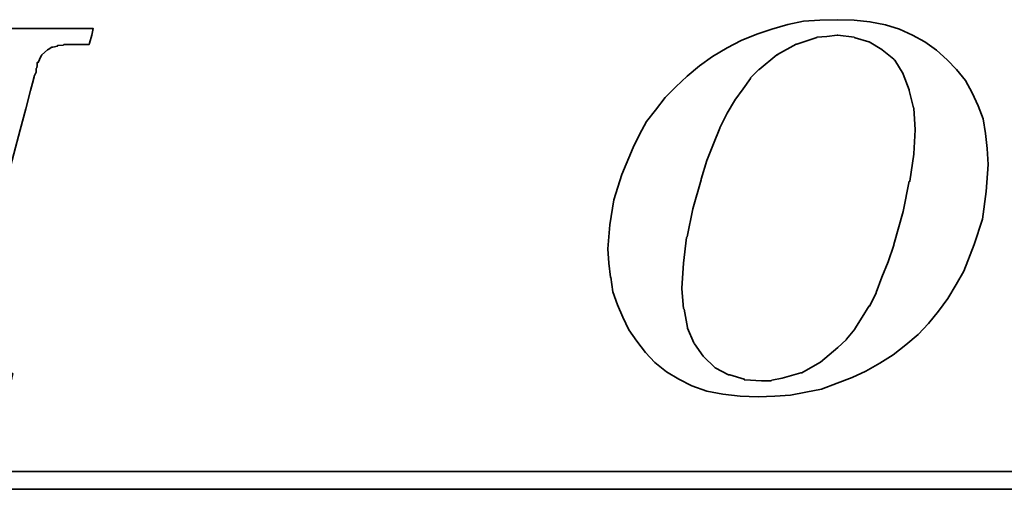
# Model space of a CAD drawing. Header units: inches. Extents: x 14 to 474, y 130 to 360.
# Tile 34 of 49: x 385.54 to 398.69, y 248.67 to 254.94. Entities that reach past the tile are written whole.
import ezdxf

# ---------------------------------------------------------------- set-up
doc = ezdxf.new("R2010")
doc.units = ezdxf.units.IN
doc.header["$LTSCALE"] = 0.5
doc.layers.add('DIM', color=4, linetype='Continuous')
doc.layers.add('layer 1', color=7, linetype='Continuous')

# ---------------------------------------------------------------- blocks, each defined once
blk = doc.blocks.new('TBI MOTION logo(完整正式版)')
at = {"layer": 'layer 1', "color": 22, "lineweight": 35}
for points, knots in [([(-11.34375, -6.98375), (-11.34375, -6.98375), (-10.91375, -7.43875), (-10.91375, -7.43875), (-10.91375, -7.43875), (-10.91375, -7.43875), (-10.38625, -7.87125), (-10.38625, -7.87125), (-10.38625, -7.87125), (-10.38625, -7.87125), (-9.81125, -8.20375), (-9.81125, -8.20375), (-9.81125, -8.20375), (-9.81125, -8.20375), (-9.21125, -8.51875), (-9.21125, -8.51875), (-9.21125, -8.51875), (-9.21125, -8.51875), (-8.51625, -8.75875), (-8.51625, -8.75875), (-8.51625, -8.75875), (-8.51625, -8.75875), (-7.77125, -8.90375), (-7.77125, -8.90375), (-7.77125, -8.90375), (-7.77125, -8.90375), (-6.97875, -8.99875), (-6.97875, -8.99875), (-6.97875, -8.99875), (-6.97875, -8.99875), (-6.14125, -9.02375), (-6.14125, -9.02375), (-6.14125, -9.02375), (-6.14125, -9.02375), (-5.37125, -8.99875), (-5.37125, -8.99875), (-5.37125, -8.99875), (-5.37125, -8.99875), (-4.65375, -8.94875), (-4.65375, -8.94875), (-4.65375, -8.94875), (-4.65375, -8.94875), (-3.93375, -8.80625), (-3.93375, -8.80625), (-3.93375, -8.80625), (-3.93375, -8.80625), (-3.21375, -8.66375), (-3.21375, -8.66375), (-3.21375, -8.66375), (-3.21375, -8.66375), (-2.49375, -8.39875), (-2.49375, -8.39875), (-2.49375, -8.39875), (-2.49375, -8.39875), (-1.79875, -8.13375), (-1.79875, -8.13375), (-1.79875, -8.13375), (-1.79875, -8.13375), (-1.17375, -7.84375), (-1.17375, -7.84375), (-1.17375, -7.84375), (-1.17375, -7.84375), (-0.52375, -7.46375), (-0.52375, -7.46375), (-0.52375, -7.46375), (-0.52375, -7.46375), (0.10124, -7.07875), (0.10124, -7.07875), (0.10124, -7.07875), (0.10124, -7.07875), (0.67625, -6.62375), (0.67625, -6.62375), (0.67625, -6.62375), (0.67625, -6.62375), (1.24874, -6.14375), (1.24874, -6.14375), (1.24874, -6.14375), (1.24874, -6.14375), (1.72874, -5.64125), (1.72874, -5.64125), (1.72874, -5.64125), (1.72874, -5.64125), (2.18624, -5.06375), (2.18624, -5.06375), (2.18624, -5.06375), (2.18624, -5.06375), (2.61625, -4.48874), (2.61625, -4.48874), (2.61625, -4.48874), (2.61625, -4.48874), (3.00125, -3.83874), (3.00125, -3.83874), (3.00125, -3.83874), (3.00125, -3.83874), (3.36124, -3.21374), (3.36124, -3.21374), (3.36124, -3.21374), (3.36124, -3.21374), (3.84374, -1.99125), (3.84374, -1.99125), (3.84374, -1.99125), (3.84374, -1.99125), (4.22625, -0.81875), (4.22625, -0.81875), (4.22625, -0.81875), (4.22625, -0.81875), (4.39125, 0.45624), (4.39125, 0.45624), (4.39125, 0.45624), (4.39125, 0.45624), (4.48874, 1.70124), (4.48874, 1.70124), (4.48874, 1.70124), (4.48874, 1.70124), (4.43874, 2.44625), (4.43874, 2.44625), (4.43874, 2.44625), (4.43874, 2.44625), (4.36874, 3.14125), (4.36874, 3.14125), (4.36874, 3.14125), (4.36874, 3.14125), (4.25125, 3.81125), (4.25125, 3.81125), (4.25125, 3.81125), (4.25125, 3.81125), (4.03124, 4.41125), (4.03124, 4.41125), (4.03124, 4.41125), (4.03124, 4.41125), (3.74374, 5.01125), (3.74374, 5.01125), (3.74374, 5.01125), (3.74374, 5.01125), (3.43124, 5.58875), (3.43124, 5.58875), (3.43124, 5.58875), (3.43124, 5.58875), (3.02625, 6.09125), (3.02625, 6.09125), (3.02625, 6.09125), (3.02625, 6.09125), (2.59374, 6.54875), (2.59374, 6.54875), (2.59374, 6.54875), (2.59374, 6.54875), (2.09124, 6.98125), (2.09124, 6.98125), (2.09124, 6.98125), (2.09124, 6.98125), (1.56124, 7.36625), (1.56124, 7.36625), (1.56124, 7.36625), (1.56124, 7.36625), (0.98624, 7.67625), (0.98624, 7.67625), (0.98624, 7.67625), (0.98624, 7.67625), (0.38624, 7.96375), (0.38624, 7.96375), (0.38624, 7.96375), (0.38624, 7.96375), (-0.25875, 8.15625), (-0.25875, 8.15625), (-0.25875, 8.15625), (-0.25875, 8.15625), (-0.98125, 8.30125), (-0.98125, 8.30125), (-0.98125, 8.30125), (-0.98125, 8.30125), (-1.70124, 8.37125), (-1.70124, 8.37125), (-1.70124, 8.37125), (-1.70124, 8.37125), (-2.49375, 8.39624), (-2.49375, 8.39624), (-2.49375, 8.39624), (-2.49375, 8.39624), (-3.28625, 8.37125), (-3.28625, 8.37125), (-3.28625, 8.37125), (-3.28625, 8.37125), (-4.05125, 8.32125), (-4.05125, 8.32125), (-4.05125, 8.32125), (-4.05125, 8.32125), (-4.77375, 8.18125), (-4.77375, 8.18125), (-4.77375, 8.18125), (-4.77375, 8.18125), (-5.51625, 7.96375), (-5.51625, 7.96375), (-5.51625, 7.96375), (-5.51625, 7.96375), (-6.21125, 7.72625), (-6.21125, 7.72625), (-6.21125, 7.72625), (-6.21125, 7.72625), (-6.92875, 7.43625), (-6.92875, 7.43625), (-6.92875, 7.43625), (-6.92875, 7.43625), (-7.57875, 7.10125), (-7.57875, 7.10125), (-7.57875, 7.10125), (-7.57875, 7.10125), (-8.24875, 6.69125), (-8.24875, 6.69125), (-8.24875, 6.69125), (-8.24875, 6.69125), (-8.84875, 6.26125), (-8.84875, 6.26125), (-8.84875, 6.26125), (-8.84875, 6.26125), (-9.42625, 5.78125), (-9.42625, 5.78125), (-9.42625, 5.78125), (-9.42625, 5.78125), (-9.95375, 5.30125), (-9.95375, 5.30125), (-9.95375, 5.30125), (-9.95375, 5.30125), (-10.43375, 4.79624), (-10.43375, 4.79624), (-10.43375, 4.79624), (-10.43375, 4.79624), (-10.88875, 4.22125), (-10.88875, 4.22125), (-10.88875, 4.22125), (-10.88875, 4.22125), (-11.29875, 3.69375), (-11.29875, 3.69375), (-11.29875, 3.69375), (-11.29875, 3.69375), (-11.63375, 3.09125), (-11.63375, 3.09125), (-11.63375, 3.09125), (-11.63375, 3.09125), (-11.91875, 2.49625), (-11.91875, 2.49625), (-11.91875, 2.49625), (-11.91875, 2.49625), (-12.44875, 1.24625), (-12.44875, 1.24625), (-12.44875, 1.24625), (-12.44875, 1.24625), (-12.80875, 0.06874), (-12.80875, 0.06874), (-12.80875, 0.06874), (-12.80875, 0.06874), (-12.99875, -1.07875), (-12.99875, -1.07875), (-12.99875, -1.07875), (-12.99875, -1.07875), (-13.09375, -2.18375), (-13.09375, -2.18375), (-13.09375, -2.18375), (-13.09375, -2.18375), (-13.04875, -2.85375), (-13.04875, -2.85375), (-13.04875, -2.85375), (-13.04875, -2.85375), (-12.97375, -3.50375), (-12.97375, -3.50375), (-12.97375, -3.50375), (-12.97375, -3.50375), (-12.95375, -3.50375), (-12.95375, -3.50375), (-12.95375, -3.50375), (-12.95375, -3.50375), (-12.85375, -4.17375), (-12.85375, -4.17375), (-12.85375, -4.17375), (-12.85375, -4.17375), (-12.63875, -4.77624), (-12.63875, -4.77624), (-12.63875, -4.77624), (-12.63875, -4.77624), (-12.39875, -5.35125), (-12.39875, -5.35125), (-12.39875, -5.35125), (-12.39875, -5.35125), (-12.11375, -5.92875), (-12.11375, -5.92875), (-12.11375, -5.92875), (-12.11375, -5.92875), (-11.75375, -6.45375), (-11.75375, -6.45375), (-11.75375, -6.45375), (-11.75375, -6.45375), (-11.34375, -6.98375), (-11.34375, -6.98375)], [0, 0, 0, 0, 0.01369863, 0.01369863, 0.01369863, 0.01369863, 0.02739726, 0.02739726, 0.02739726, 0.02739726, 0.04109589, 0.04109589, 0.04109589, 0.04109589, 0.05479452, 0.05479452, 0.05479452, 0.05479452, 0.06849315, 0.06849315, 0.06849315, 0.06849315, 0.08219178, 0.08219178, 0.08219178, 0.08219178, 0.09589041, 0.09589041, 0.09589041, 0.09589041, 0.10958904, 0.10958904, 0.10958904, 0.10958904, 0.12328767, 0.12328767, 0.12328767, 0.12328767, 0.1369863, 0.1369863, 0.1369863, 0.1369863, 0.15068493, 0.15068493, 0.15068493, 0.15068493, 0.16438356, 0.16438356, 0.16438356, 0.16438356, 0.17808219, 0.17808219, 0.17808219, 0.17808219, 0.19178082, 0.19178082, 0.19178082, 0.19178082, 0.20547945, 0.20547945, 0.20547945, 0.20547945, 0.21917808, 0.21917808, 0.21917808, 0.21917808, 0.23287671, 0.23287671, 0.23287671, 0.23287671, 0.24657534, 0.24657534, 0.24657534, 0.24657534, 0.26027397, 0.26027397, 0.26027397, 0.26027397, 0.2739726, 0.2739726, 0.2739726, 0.2739726, 0.28767123, 0.28767123, 0.28767123, 0.28767123, 0.30136986, 0.30136986, 0.30136986, 0.30136986, 0.31506849, 0.31506849, 0.31506849, 0.31506849, 0.32876712, 0.32876712, 0.32876712, 0.32876712, 0.34246575, 0.34246575, 0.34246575, 0.34246575, 0.35616438, 0.35616438, 0.35616438, 0.35616438, 0.36986301, 0.36986301, 0.36986301, 0.36986301, 0.38356164, 0.38356164, 0.38356164, 0.38356164, 0.39726027, 0.39726027, 0.39726027, 0.39726027, 0.4109589, 0.4109589, 0.4109589, 0.4109589, 0.42465753, 0.42465753, 0.42465753, 0.42465753, 0.43835616, 0.43835616, 0.43835616, 0.43835616, 0.45205479, 0.45205479, 0.45205479, 0.45205479, 0.46575342, 0.46575342, 0.46575342, 0.46575342, 0.47945205, 0.47945205, 0.47945205, 0.47945205, 0.49315068, 0.49315068, 0.49315068, 0.49315068, 0.50684932, 0.50684932, 0.50684932, 0.50684932, 0.52054795, 0.52054795, 0.52054795, 0.52054795, 0.53424658, 0.53424658, 0.53424658, 0.53424658, 0.54794521, 0.54794521, 0.54794521, 0.54794521, 0.56164384, 0.56164384, 0.56164384, 0.56164384, 0.57534247, 0.57534247, 0.57534247, 0.57534247, 0.5890411, 0.5890411, 0.5890411, 0.5890411, 0.60273973, 0.60273973, 0.60273973, 0.60273973, 0.61643836, 0.61643836, 0.61643836, 0.61643836, 0.63013699, 0.63013699, 0.63013699, 0.63013699, 0.64383562, 0.64383562, 0.64383562, 0.64383562, 0.65753425, 0.65753425, 0.65753425, 0.65753425, 0.67123288, 0.67123288, 0.67123288, 0.67123288, 0.68493151, 0.68493151, 0.68493151, 0.68493151, 0.69863014, 0.69863014, 0.69863014, 0.69863014, 0.71232877, 0.71232877, 0.71232877, 0.71232877, 0.7260274, 0.7260274, 0.7260274, 0.7260274, 0.73972603, 0.73972603, 0.73972603, 0.73972603, 0.75342466, 0.75342466, 0.75342466, 0.75342466, 0.76712329, 0.76712329, 0.76712329, 0.76712329, 0.78082192, 0.78082192, 0.78082192, 0.78082192, 0.79452055, 0.79452055, 0.79452055, 0.79452055, 0.80821918, 0.80821918, 0.80821918, 0.80821918, 0.82191781, 0.82191781, 0.82191781, 0.82191781, 0.83561644, 0.83561644, 0.83561644, 0.83561644, 0.84931507, 0.84931507, 0.84931507, 0.84931507, 0.8630137, 0.8630137, 0.8630137, 0.8630137, 0.87671233, 0.87671233, 0.87671233, 0.87671233, 0.89041096, 0.89041096, 0.89041096, 0.89041096, 0.90410959, 0.90410959, 0.90410959, 0.90410959, 0.91780822, 0.91780822, 0.91780822, 0.91780822, 0.93150685, 0.93150685, 0.93150685, 0.93150685, 0.94520548, 0.94520548, 0.94520548, 0.94520548, 0.95890411, 0.95890411, 0.95890411, 0.95890411, 0.97260274, 0.97260274, 0.97260274, 0.97260274, 0.98630137, 0.98630137, 0.98630137, 0.98630137, 1, 1, 1, 1]), ([(-40.59125, -7.94375), (-40.59125, -7.94375), (-40.97375, -7.94375), (-40.97375, -7.94375), (-40.97375, -7.94375), (-40.97375, -7.94375), (-41.38125, -7.94375), (-41.38125, -7.94375), (-41.38125, -7.94375), (-41.38125, -7.94375), (-41.54875, -7.94375), (-41.54875, -7.94375), (-41.54875, -7.94375), (-41.54875, -7.94375), (-41.59875, -7.94375), (-41.59875, -7.94375), (-41.59875, -7.94375), (-41.59875, -7.94375), (-41.88375, -7.94375), (-41.88375, -7.94375), (-41.88375, -7.94375), (-41.88375, -7.94375), (-41.90875, -7.91875), (-41.90875, -7.91875), (-41.90875, -7.91875), (-41.90875, -7.91875), (-42.19875, -7.87125), (-42.19875, -7.87125), (-42.19875, -7.87125), (-42.19875, -7.87125), (-42.43875, -7.82375), (-42.43875, -7.82375), (-42.43875, -7.82375), (-42.43875, -7.82375), (-42.45875, -7.82375), (-42.45875, -7.82375), (-42.45875, -7.82375), (-42.45875, -7.82375), (-42.48625, -7.82375), (-42.48625, -7.82375), (-42.48625, -7.82375), (-42.48625, -7.82375), (-42.67625, -7.72375), (-42.67625, -7.72375), (-42.67625, -7.72375), (-42.67625, -7.72375), (-42.70125, -7.70375), (-42.70125, -7.70375), (-42.70125, -7.70375), (-42.70125, -7.70375), (-42.72375, -7.67875), (-42.72375, -7.67875), (-42.72375, -7.67875), (-42.72375, -7.67875), (-42.86875, -7.48875), (-42.86875, -7.48875), (-42.86875, -7.48875), (-42.86875, -7.48875), (-42.89375, -7.43875), (-42.89375, -7.43875), (-42.89375, -7.43875), (-42.89375, -7.43875), (-42.91875, -7.38875), (-42.91875, -7.38875), (-42.91875, -7.38875), (-42.91875, -7.38875), (-42.93875, -7.12875), (-42.93875, -7.12875), (-42.93875, -7.12875), (-42.93875, -7.12875), (-42.96375, -7.10375), (-42.96375, -7.10375), (-42.96375, -7.10375), (-42.96375, -7.10375), (-42.96375, -7.05375), (-42.96375, -7.05375), (-42.96375, -7.05375), (-42.96375, -7.05375), (-42.96375, -7.00875), (-42.96375, -7.00875), (-42.96375, -7.00875), (-42.96375, -7.00875), (-42.91875, -6.69625), (-42.91875, -6.69625), (-42.91875, -6.69625), (-42.91875, -6.69625), (-42.91875, -6.62375), (-42.91875, -6.62375), (-42.91875, -6.62375), (-42.91875, -6.62375), (-42.91875, -6.59625), (-42.91875, -6.59625), (-42.91875, -6.59625), (-42.91875, -6.59625), (-42.91875, -6.57375), (-42.91875, -6.57375), (-42.91875, -6.57375), (-42.91875, -6.57375), (-42.91875, -6.52875), (-42.91875, -6.52875), (-42.91875, -6.52875), (-42.91875, -6.52875), (-42.89375, -6.50375), (-42.89375, -6.50375), (-42.89375, -6.50375), (-42.89375, -6.50375), (-42.84375, -6.38375), (-42.84375, -6.38375), (-42.84375, -6.38375), (-42.84375, -6.38375), (-42.84375, -6.35875), (-42.84375, -6.35875), (-42.84375, -6.35875), (-42.84375, -6.35875), (-42.74625, -6.14375), (-42.74625, -6.14375), (-42.74625, -6.14375), (-42.74625, -6.14375), (-42.70125, -5.85375), (-42.70125, -5.85375), (-42.70125, -5.85375), (-42.70125, -5.85375), (-42.60375, -5.47125), (-42.60375, -5.47125), (-42.60375, -5.47125), (-42.60375, -5.47125), (-42.60375, -5.44875), (-42.60375, -5.44875), (-42.60375, -5.44875), (-42.60375, -5.44875), (-42.38875, -4.67875), (-42.38875, -4.67875), (-42.38875, -4.67875), (-42.38875, -4.67875), (-42.36375, -4.65375), (-42.36375, -4.65375), (-42.36375, -4.65375), (-42.36375, -4.65375), (-42.12375, -3.69625), (-42.12375, -3.69625), (-42.12375, -3.69625), (-42.12375, -3.69625), (-42.12375, -3.67374), (-42.12375, -3.67374), (-42.12375, -3.67374), (-42.12375, -3.67374), (-41.78875, -2.59374), (-41.78875, -2.59374), (-41.78875, -2.59374), (-41.78875, -2.59374), (-41.18875, -0.19375), (-41.18875, -0.19375), (-41.18875, -0.19375), (-41.18875, -0.19375), (-40.54375, 2.20624), (-40.54375, 2.20624), (-40.54375, 2.20624), (-40.54375, 2.20624), (-40.25375, 3.30875), (-40.25375, 3.30875), (-40.25375, 3.30875), (-40.25375, 3.30875), (-39.98875, 4.27125), (-39.98875, 4.27125), (-39.98875, 4.27125), (-39.98875, 4.27125), (-39.77375, 5.13125), (-39.77375, 5.13125), (-39.77375, 5.13125), (-39.77375, 5.13125), (-39.67875, 5.47125), (-39.67875, 5.47125), (-39.67875, 5.47125), (-39.67875, 5.47125), (-39.60375, 5.75625), (-39.60375, 5.75625), (-39.60375, 5.75625), (-39.60375, 5.75625), (-39.60375, 5.78125), (-39.60375, 5.78125), (-39.60375, 5.78125), (-39.60375, 5.78125), (-39.50875, 5.97125), (-39.50875, 5.97125), (-39.50875, 5.97125), (-39.50875, 5.97125), (-39.50875, 6.13875), (-39.50875, 6.13875), (-39.50875, 6.13875), (-39.50875, 6.13875), (-39.48625, 6.16625), (-39.48625, 6.16625), (-39.48625, 6.16625), (-39.48625, 6.16625), (-39.46125, 6.28625), (-39.46125, 6.28625), (-39.46125, 6.28625), (-39.46125, 6.28625), (-39.46125, 6.42625), (-39.46125, 6.42625), (-39.46125, 6.42625), (-39.46125, 6.42625), (-39.41375, 6.42625), (-39.41375, 6.42625), (-39.41375, 6.42625), (-39.41375, 6.42625), (-39.29375, 6.69125), (-39.29375, 6.69125), (-39.29375, 6.69125), (-39.29375, 6.69125), (-39.26875, 6.74125), (-39.26875, 6.74125), (-39.26875, 6.74125), (-39.26875, 6.74125), (-39.24375, 6.76625), (-39.24375, 6.76625), (-39.24375, 6.76625), (-39.24375, 6.76625), (-38.98375, 7.00624), (-38.98375, 7.00624), (-38.98375, 7.00624), (-38.98375, 7.00624), (-38.95625, 7.02624), (-38.95625, 7.02624), (-38.95625, 7.02624), (-38.95625, 7.02624), (-38.78875, 7.12624), (-38.78875, 7.12624), (-38.78875, 7.12624), (-38.78875, 7.12624), (-38.76375, 7.12624), (-38.76375, 7.12624), (-38.76375, 7.12624), (-38.76375, 7.12624), (-38.74375, 7.12624), (-38.74375, 7.12624), (-38.74375, 7.12624), (-38.74375, 7.12624), (-38.52875, 7.17125), (-38.52875, 7.17125), (-38.52875, 7.17125), (-38.52875, 7.17125), (-38.52875, 7.19624), (-38.52875, 7.19624), (-38.52875, 7.19624), (-38.52875, 7.19624), (-38.50375, 7.19624), (-38.50375, 7.19624), (-38.50375, 7.19624), (-38.50375, 7.19624), (-38.26125, 7.21875), (-38.26125, 7.21875), (-38.26125, 7.21875), (-38.26125, 7.21875), (-38.23875, 7.24624), (-38.23875, 7.24624), (-38.23875, 7.24624), (-38.23875, 7.24624), (-38.21625, 7.24624), (-38.21625, 7.24624), (-38.21625, 7.24624), (-38.21625, 7.24624), (-38.18875, 7.24624), (-38.18875, 7.24624), (-38.18875, 7.24624), (-38.18875, 7.24624), (-37.90375, 7.24624), (-37.90375, 7.24624), (-37.90375, 7.24624), (-37.90375, 7.24624), (-37.85375, 7.24624), (-37.85375, 7.24624), (-37.85375, 7.24624), (-37.85375, 7.24624), (-37.75875, 7.24624), (-37.75875, 7.24624), (-37.75875, 7.24624), (-37.75875, 7.24624), (-37.42375, 7.24624), (-37.42375, 7.24624), (-37.42375, 7.24624), (-37.42375, 7.24624), (-37.08875, 7.24624), (-37.08875, 7.24624), (-37.08875, 7.24624), (-37.08875, 7.24624), (-37.06375, 7.24624), (-37.06375, 7.24624), (-37.06375, 7.24624), (-37.06375, 7.24624), (-37.06375, 7.26624), (-37.06375, 7.26624), (-37.06375, 7.26624), (-37.06375, 7.26624), (-37.03875, 7.29125), (-37.03875, 7.29125), (-37.03875, 7.29125), (-37.03875, 7.29125), (-37.03875, 7.31625), (-37.03875, 7.31625), (-37.03875, 7.31625), (-37.03875, 7.31625), (-36.94125, 7.67625), (-36.94125, 7.67625), (-36.94125, 7.67625), (-36.94125, 7.67625), (-36.86875, 7.98625), (-36.86875, 7.98625), (-36.86875, 7.98625), (-36.86875, 7.98625), (-36.98875, 7.98625), (-36.98875, 7.98625), (-36.98875, 7.98625), (-36.98875, 7.98625), (-37.42375, 7.98625), (-37.42375, 7.98625), (-37.42375, 7.98625), (-37.42375, 7.98625), (-37.94875, 7.98625), (-37.94875, 7.98625), (-37.94875, 7.98625), (-37.94875, 7.98625), (-38.57375, 7.98625), (-38.57375, 7.98625), (-38.57375, 7.98625), (-38.57375, 7.98625), (-39.29375, 7.98625), (-39.29375, 7.98625), (-39.29375, 7.98625), (-39.29375, 7.98625), (-40.82875, 7.98625), (-40.82875, 7.98625), (-40.82875, 7.98625), (-40.82875, 7.98625), (-42.36375, 7.98625), (-42.36375, 7.98625), (-42.36375, 7.98625), (-42.36375, 7.98625), (-43.08375, 7.98625), (-43.08375, 7.98625), (-43.08375, 7.98625), (-43.08375, 7.98625), (-43.70875, 7.98625), (-43.70875, 7.98625), (-43.70875, 7.98625), (-43.70875, 7.98625), (-44.23375, 7.98625), (-44.23375, 7.98625), (-44.23375, 7.98625), (-44.23375, 7.98625), (-44.66875, 7.98625), (-44.66875, 7.98625), (-44.66875, 7.98625), (-44.66875, 7.98625), (-44.88375, 7.98625), (-44.88375, 7.98625), (-44.88375, 7.98625), (-44.88375, 7.98625), (-44.90875, 7.94125), (-44.90875, 7.94125), (-44.90875, 7.94125), (-44.90875, 7.94125), (-44.90875, 7.91625), (-44.90875, 7.91625), (-44.90875, 7.91625), (-44.90875, 7.91625), (-45.00375, 7.55625), (-45.00375, 7.55625), (-45.00375, 7.55625), (-45.00375, 7.55625), (-45.05375, 7.24624), (-45.05375, 7.24624), (-45.05375, 7.24624), (-45.05375, 7.24624), (-44.61875, 7.24624), (-44.61875, 7.24624), (-44.61875, 7.24624), (-44.61875, 7.24624), (-44.11375, 7.24624), (-44.11375, 7.24624), (-44.11375, 7.24624), (-44.11375, 7.24624), (-43.99375, 7.24624), (-43.99375, 7.24624), (-43.99375, 7.24624), (-43.99375, 7.24624), (-43.94625, 7.24624), (-43.94625, 7.24624), (-43.94625, 7.24624), (-43.94625, 7.24624), (-43.92374, 7.24624), (-43.92374, 7.24624), (-43.92374, 7.24624), (-43.92374, 7.24624), (-43.65875, 7.24624), (-43.65875, 7.24624), (-43.65875, 7.24624), (-43.65875, 7.24624), (-43.63875, 7.21875), (-43.63875, 7.21875), (-43.63875, 7.21875), (-43.63875, 7.21875), (-43.46875, 7.19624), (-43.46875, 7.19624), (-43.46875, 7.19624), (-43.46875, 7.19624), (-43.39875, 7.19624), (-43.39875, 7.19624), (-43.39875, 7.19624), (-43.39875, 7.19624), (-43.37125, 7.17125), (-43.37125, 7.17125), (-43.37125, 7.17125), (-43.37125, 7.17125), (-43.34875, 7.17125), (-43.34875, 7.17125), (-43.34875, 7.17125), (-43.34875, 7.17125), (-43.20375, 7.12624), (-43.20375, 7.12624), (-43.20375, 7.12624), (-43.20375, 7.12624), (-43.05875, 7.07624), (-43.05875, 7.07624), (-43.05875, 7.07624), (-43.05875, 7.07624), (-43.01375, 7.07624), (-43.01375, 7.07624), (-43.01375, 7.07624), (-43.01375, 7.07624), (-42.98875, 7.02624), (-42.98875, 7.02624), (-42.98875, 7.02624), (-42.98875, 7.02624), (-42.79875, 6.86125), (-42.79875, 6.86125), (-42.79875, 6.86125), (-42.79875, 6.86125), (-42.77375, 6.81125), (-42.77375, 6.81125), (-42.77375, 6.81125), (-42.77375, 6.81125), (-42.74625, 6.76625), (-42.74625, 6.76625), (-42.74625, 6.76625), (-42.74625, 6.76625), (-42.72375, 6.47625), (-42.72375, 6.47625), (-42.72375, 6.47625), (-42.72375, 6.47625), (-42.70125, 6.45124), (-42.70125, 6.45124), (-42.70125, 6.45124), (-42.70125, 6.45124), (-42.70125, 6.42625), (-42.70125, 6.42625), (-42.70125, 6.42625), (-42.70125, 6.42625), (-42.72375, 6.40625), (-42.72375, 6.40625), (-42.72375, 6.40625), (-42.72375, 6.40625), (-42.74625, 5.97125), (-42.74625, 5.97125), (-42.74625, 5.97125), (-42.74625, 5.97125), (-42.74625, 5.94625), (-42.74625, 5.94625), (-42.74625, 5.94625), (-42.74625, 5.94625), (-42.74625, 5.92625), (-42.74625, 5.92625), (-42.74625, 5.92625), (-42.74625, 5.92625), (-42.77375, 5.87625), (-42.77375, 5.87625), (-42.77375, 5.87625), (-42.77375, 5.87625), (-42.81875, 5.80625), (-42.81875, 5.80625), (-42.81875, 5.80625), (-42.81875, 5.80625), (-42.86875, 5.63625), (-42.86875, 5.63625), (-42.86875, 5.63625), (-42.86875, 5.63625), (-42.91875, 5.39625), (-42.91875, 5.39625), (-42.91875, 5.39625), (-42.91875, 5.39625), (-42.91875, 5.37124), (-42.91875, 5.37124), (-42.91875, 5.37124), (-42.91875, 5.37124), (-43.01375, 5.10874), (-43.01375, 5.10874), (-43.01375, 5.10874), (-43.01375, 5.10874), (-43.10875, 4.77124), (-43.10875, 4.77124), (-43.10875, 4.77124), (-43.10875, 4.77124), (-43.29875, 3.95625), (-43.29875, 3.95625), (-43.29875, 3.95625), (-43.29875, 3.95625), (-43.58875, 2.95125), (-43.58875, 2.95125), (-43.58875, 2.95125), (-43.58875, 2.95125), (-43.87375, 1.87125), (-43.87375, 1.87125), (-43.87375, 1.87125), (-43.87375, 1.87125), (-44.52625, -0.50374), (-44.52625, -0.50374), (-44.52625, -0.50374), (-44.52625, -0.50374), (-45.14875, -2.85375), (-45.14875, -2.85375), (-45.14875, -2.85375), (-45.14875, -2.85375), (-45.43375, -3.95875), (-45.43375, -3.95875), (-45.43375, -3.95875), (-45.43375, -3.95875), (-45.69875, -4.96875), (-45.69875, -4.96875), (-45.69875, -4.96875), (-45.69875, -4.96875), (-45.91375, -5.78375), (-45.91375, -5.78375), (-45.91375, -5.78375), (-45.91375, -5.78375), (-46.01375, -6.11875), (-46.01375, -6.11875), (-46.01375, -6.11875), (-46.01375, -6.11875), (-46.01375, -6.14375), (-46.01375, -6.14375), (-46.01375, -6.14375), (-46.01375, -6.14375), (-46.10875, -6.40875), (-46.10875, -6.40875), (-46.10875, -6.40875), (-46.10875, -6.40875), (-46.15375, -6.64875), (-46.15375, -6.64875), (-46.15375, -6.64875), (-46.15375, -6.64875), (-46.20375, -6.83875), (-46.20375, -6.83875), (-46.20375, -6.83875), (-46.20375, -6.83875), (-46.22875, -6.93375), (-46.22875, -6.93375), (-46.22875, -6.93375), (-46.22875, -6.93375), (-46.22875, -7.07875), (-46.22875, -7.07875), (-46.22875, -7.07875), (-46.22875, -7.07875), (-46.27375, -7.07875), (-46.27375, -7.07875), (-46.27375, -7.07875), (-46.27375, -7.07875), (-46.39375, -7.34375), (-46.39375, -7.34375), (-46.39375, -7.34375), (-46.39375, -7.34375), (-46.39375, -7.36875), (-46.39375, -7.36875), (-46.39375, -7.36875), (-46.39375, -7.36875), (-46.42125, -7.38875), (-46.42125, -7.38875), (-46.42125, -7.38875), (-46.42125, -7.38875), (-46.68375, -7.67875), (-46.68375, -7.67875), (-46.68375, -7.67875), (-46.68375, -7.67875), (-46.70875, -7.70375), (-46.70875, -7.70375), (-46.70875, -7.70375), (-46.70875, -7.70375), (-46.75375, -7.72375), (-46.75375, -7.72375), (-46.75375, -7.72375), (-46.75375, -7.72375), (-47.08875, -7.87125), (-47.08875, -7.87125), (-47.08875, -7.87125), (-47.08875, -7.87125), (-47.11625, -7.87125), (-47.11625, -7.87125), (-47.11625, -7.87125), (-47.11625, -7.87125), (-47.13875, -7.89375), (-47.13875, -7.89375), (-47.13875, -7.89375), (-47.13875, -7.89375), (-47.56875, -7.91875), (-47.56875, -7.91875), (-47.56875, -7.91875), (-47.56875, -7.91875), (-47.59625, -7.94375), (-47.59625, -7.94375), (-47.59625, -7.94375), (-47.59625, -7.94375), (-47.64375, -7.94375), (-47.64375, -7.94375), (-47.64375, -7.94375), (-47.64375, -7.94375), (-47.73625, -7.94375), (-47.73625, -7.94375), (-47.73625, -7.94375), (-47.73625, -7.94375), (-48.07375, -7.94375), (-48.07375, -7.94375), (-48.07375, -7.94375), (-48.07375, -7.94375), (-48.36125, -7.94375), (-48.36125, -7.94375), (-48.36125, -7.94375), (-48.36125, -7.94375), (-48.36125, -7.96625), (-48.36125, -7.96625), (-48.36125, -7.96625), (-48.36125, -7.96625), (-48.36125, -7.99125), (-48.36125, -7.99125), (-48.36125, -7.99125), (-48.36125, -7.99125), (-48.38875, -8.01375), (-48.38875, -8.01375), (-48.38875, -8.01375), (-48.38875, -8.01375), (-48.50875, -8.34875), (-48.50875, -8.34875), (-48.50875, -8.34875), (-48.50875, -8.34875), (-48.55375, -8.68625), (-48.55375, -8.68625), (-48.55375, -8.68625), (-48.55375, -8.68625), (-48.45875, -8.68625), (-48.45875, -8.68625), (-48.45875, -8.68625), (-48.45875, -8.68625), (-48.07375, -8.68625), (-48.07375, -8.68625), (-48.07375, -8.68625), (-48.07375, -8.68625), (-47.52375, -8.68625), (-47.52375, -8.68625), (-47.52375, -8.68625), (-47.52375, -8.68625), (-46.92375, -8.68625), (-46.92375, -8.68625), (-46.92375, -8.68625), (-46.92375, -8.68625), (-46.25375, -8.68625), (-46.25375, -8.68625), (-46.25375, -8.68625), (-46.25375, -8.68625), (-46.20375, -8.68625), (-46.20375, -8.68625), (-46.20375, -8.68625), (-46.20375, -8.68625), (-44.71375, -8.68625), (-44.71375, -8.68625), (-44.71375, -8.68625), (-44.71375, -8.68625), (-43.22875, -8.68625), (-43.22875, -8.68625), (-43.22875, -8.68625), (-43.22875, -8.68625), (-42.55875, -8.68625), (-42.55875, -8.68625), (-42.55875, -8.68625), (-42.55875, -8.68625), (-42.50875, -8.68625), (-42.50875, -8.68625), (-42.50875, -8.68625), (-42.50875, -8.68625), (-41.93375, -8.68625), (-41.93375, -8.68625), (-41.93375, -8.68625), (-41.93375, -8.68625), (-41.38125, -8.68625), (-41.38125, -8.68625), (-41.38125, -8.68625), (-41.38125, -8.68625), (-40.97375, -8.68625), (-40.97375, -8.68625), (-40.97375, -8.68625), (-40.97375, -8.68625), (-40.78125, -8.68625), (-40.78125, -8.68625), (-40.78125, -8.68625), (-40.78125, -8.68625), (-40.78125, -8.63875), (-40.78125, -8.63875), (-40.78125, -8.63875), (-40.78125, -8.63875), (-40.75875, -8.63875), (-40.75875, -8.63875), (-40.75875, -8.63875), (-40.75875, -8.63875), (-40.66375, -8.27875), (-40.66375, -8.27875), (-40.66375, -8.27875), (-40.66375, -8.27875), (-40.59125, -7.94375), (-40.59125, -7.94375)], [0, 0, 0, 0, 0.00558659, 0.00558659, 0.00558659, 0.00558659, 0.01117318, 0.01117318, 0.01117318, 0.01117318, 0.01675978, 0.01675978, 0.01675978, 0.01675978, 0.02234637, 0.02234637, 0.02234637, 0.02234637, 0.02793296, 0.02793296, 0.02793296, 0.02793296, 0.03351955, 0.03351955, 0.03351955, 0.03351955, 0.03910615, 0.03910615, 0.03910615, 0.03910615, 0.04469274, 0.04469274, 0.04469274, 0.04469274, 0.05027933, 0.05027933, 0.05027933, 0.05027933, 0.05586592, 0.05586592, 0.05586592, 0.05586592, 0.06145251, 0.06145251, 0.06145251, 0.06145251, 0.06703911, 0.06703911, 0.06703911, 0.06703911, 0.0726257, 0.0726257, 0.0726257, 0.0726257, 0.07821229, 0.07821229, 0.07821229, 0.07821229, 0.08379888, 0.08379888, 0.08379888, 0.08379888, 0.08938547, 0.08938547, 0.08938547, 0.08938547, 0.09497207, 0.09497207, 0.09497207, 0.09497207, 0.10055866, 0.10055866, 0.10055866, 0.10055866, 0.10614525, 0.10614525, 0.10614525, 0.10614525, 0.11173184, 0.11173184, 0.11173184, 0.11173184, 0.11731844, 0.11731844, 0.11731844, 0.11731844, 0.12290503, 0.12290503, 0.12290503, 0.12290503, 0.12849162, 0.12849162, 0.12849162, 0.12849162, 0.13407821, 0.13407821, 0.13407821, 0.13407821, 0.1396648, 0.1396648, 0.1396648, 0.1396648, 0.1452514, 0.1452514, 0.1452514, 0.1452514, 0.15083799, 0.15083799, 0.15083799, 0.15083799, 0.15642458, 0.15642458, 0.15642458, 0.15642458, 0.16201117, 0.16201117, 0.16201117, 0.16201117, 0.16759777, 0.16759777, 0.16759777, 0.16759777, 0.17318436, 0.17318436, 0.17318436, 0.17318436, 0.17877095, 0.17877095, 0.17877095, 0.17877095, 0.18435754, 0.18435754, 0.18435754, 0.18435754, 0.18994413, 0.18994413, 0.18994413, 0.18994413, 0.19553073, 0.19553073, 0.19553073, 0.19553073, 0.20111732, 0.20111732, 0.20111732, 0.20111732, 0.20670391, 0.20670391, 0.20670391, 0.20670391, 0.2122905, 0.2122905, 0.2122905, 0.2122905, 0.21787709, 0.21787709, 0.21787709, 0.21787709, 0.22346369, 0.22346369, 0.22346369, 0.22346369, 0.22905028, 0.22905028, 0.22905028, 0.22905028, 0.23463687, 0.23463687, 0.23463687, 0.23463687, 0.24022346, 0.24022346, 0.24022346, 0.24022346, 0.24581006, 0.24581006, 0.24581006, 0.24581006, 0.25139665, 0.25139665, 0.25139665, 0.25139665, 0.25698324, 0.25698324, 0.25698324, 0.25698324, 0.26256983, 0.26256983, 0.26256983, 0.26256983, 0.26815642, 0.26815642, 0.26815642, 0.26815642, 0.27374302, 0.27374302, 0.27374302, 0.27374302, 0.27932961, 0.27932961, 0.27932961, 0.27932961, 0.2849162, 0.2849162, 0.2849162, 0.2849162, 0.29050279, 0.29050279, 0.29050279, 0.29050279, 0.29608939, 0.29608939, 0.29608939, 0.29608939, 0.30167598, 0.30167598, 0.30167598, 0.30167598, 0.30726257, 0.30726257, 0.30726257, 0.30726257, 0.31284916, 0.31284916, 0.31284916, 0.31284916, 0.31843575, 0.31843575, 0.31843575, 0.31843575, 0.32402235, 0.32402235, 0.32402235, 0.32402235, 0.32960894, 0.32960894, 0.32960894, 0.32960894, 0.33519553, 0.33519553, 0.33519553, 0.33519553, 0.34078212, 0.34078212, 0.34078212, 0.34078212, 0.34636872, 0.34636872, 0.34636872, 0.34636872, 0.35195531, 0.35195531, 0.35195531, 0.35195531, 0.3575419, 0.3575419, 0.3575419, 0.3575419, 0.36312849, 0.36312849, 0.36312849, 0.36312849, 0.36871508, 0.36871508, 0.36871508, 0.36871508, 0.37430168, 0.37430168, 0.37430168, 0.37430168, 0.37988827, 0.37988827, 0.37988827, 0.37988827, 0.38547486, 0.38547486, 0.38547486, 0.38547486, 0.39106145, 0.39106145, 0.39106145, 0.39106145, 0.39664804, 0.39664804, 0.39664804, 0.39664804, 0.40223464, 0.40223464, 0.40223464, 0.40223464, 0.40782123, 0.40782123, 0.40782123, 0.40782123, 0.41340782, 0.41340782, 0.41340782, 0.41340782, 0.41899441, 0.41899441, 0.41899441, 0.41899441, 0.42458101, 0.42458101, 0.42458101, 0.42458101, 0.4301676, 0.4301676, 0.4301676, 0.4301676, 0.43575419, 0.43575419, 0.43575419, 0.43575419, 0.44134078, 0.44134078, 0.44134078, 0.44134078, 0.44692737, 0.44692737, 0.44692737, 0.44692737, 0.45251397, 0.45251397, 0.45251397, 0.45251397, 0.45810056, 0.45810056, 0.45810056, 0.45810056, 0.46368715, 0.46368715, 0.46368715, 0.46368715, 0.46927374, 0.46927374, 0.46927374, 0.46927374, 0.47486034, 0.47486034, 0.47486034, 0.47486034, 0.48044693, 0.48044693, 0.48044693, 0.48044693, 0.48603352, 0.48603352, 0.48603352, 0.48603352, 0.49162011, 0.49162011, 0.49162011, 0.49162011, 0.4972067, 0.4972067, 0.4972067, 0.4972067, 0.5027933, 0.5027933, 0.5027933, 0.5027933, 0.50837989, 0.50837989, 0.50837989, 0.50837989, 0.51396648, 0.51396648, 0.51396648, 0.51396648, 0.51955307, 0.51955307, 0.51955307, 0.51955307, 0.52513966, 0.52513966, 0.52513966, 0.52513966, 0.53072626, 0.53072626, 0.53072626, 0.53072626, 0.53631285, 0.53631285, 0.53631285, 0.53631285, 0.54189944, 0.54189944, 0.54189944, 0.54189944, 0.54748603, 0.54748603, 0.54748603, 0.54748603, 0.55307263, 0.55307263, 0.55307263, 0.55307263, 0.55865922, 0.55865922, 0.55865922, 0.55865922, 0.56424581, 0.56424581, 0.56424581, 0.56424581, 0.5698324, 0.5698324, 0.5698324, 0.5698324, 0.57541899, 0.57541899, 0.57541899, 0.57541899, 0.58100559, 0.58100559, 0.58100559, 0.58100559, 0.58659218, 0.58659218, 0.58659218, 0.58659218, 0.59217877, 0.59217877, 0.59217877, 0.59217877, 0.59776536, 0.59776536, 0.59776536, 0.59776536, 0.60335196, 0.60335196, 0.60335196, 0.60335196, 0.60893855, 0.60893855, 0.60893855, 0.60893855, 0.61452514, 0.61452514, 0.61452514, 0.61452514, 0.62011173, 0.62011173, 0.62011173, 0.62011173, 0.62569832, 0.62569832, 0.62569832, 0.62569832, 0.63128492, 0.63128492, 0.63128492, 0.63128492, 0.63687151, 0.63687151, 0.63687151, 0.63687151, 0.6424581, 0.6424581, 0.6424581, 0.6424581, 0.64804469, 0.64804469, 0.64804469, 0.64804469, 0.65363128, 0.65363128, 0.65363128, 0.65363128, 0.65921788, 0.65921788, 0.65921788, 0.65921788, 0.66480447, 0.66480447, 0.66480447, 0.66480447, 0.67039106, 0.67039106, 0.67039106, 0.67039106, 0.67597765, 0.67597765, 0.67597765, 0.67597765, 0.68156425, 0.68156425, 0.68156425, 0.68156425, 0.68715084, 0.68715084, 0.68715084, 0.68715084, 0.69273743, 0.69273743, 0.69273743, 0.69273743, 0.69832402, 0.69832402, 0.69832402, 0.69832402, 0.70391061, 0.70391061, 0.70391061, 0.70391061, 0.70949721, 0.70949721, 0.70949721, 0.70949721, 0.7150838, 0.7150838, 0.7150838, 0.7150838, 0.72067039, 0.72067039, 0.72067039, 0.72067039, 0.72625698, 0.72625698, 0.72625698, 0.72625698, 0.73184358, 0.73184358, 0.73184358, 0.73184358, 0.73743017, 0.73743017, 0.73743017, 0.73743017, 0.74301676, 0.74301676, 0.74301676, 0.74301676, 0.74860335, 0.74860335, 0.74860335, 0.74860335, 0.75418994, 0.75418994, 0.75418994, 0.75418994, 0.75977654, 0.75977654, 0.75977654, 0.75977654, 0.76536313, 0.76536313, 0.76536313, 0.76536313, 0.77094972, 0.77094972, 0.77094972, 0.77094972, 0.77653631, 0.77653631, 0.77653631, 0.77653631, 0.78212291, 0.78212291, 0.78212291, 0.78212291, 0.7877095, 0.7877095, 0.7877095, 0.7877095, 0.79329609, 0.79329609, 0.79329609, 0.79329609, 0.79888268, 0.79888268, 0.79888268, 0.79888268, 0.80446927, 0.80446927, 0.80446927, 0.80446927, 0.81005587, 0.81005587, 0.81005587, 0.81005587, 0.81564246, 0.81564246, 0.81564246, 0.81564246, 0.82122905, 0.82122905, 0.82122905, 0.82122905, 0.82681564, 0.82681564, 0.82681564, 0.82681564, 0.83240223, 0.83240223, 0.83240223, 0.83240223, 0.83798883, 0.83798883, 0.83798883, 0.83798883, 0.84357542, 0.84357542, 0.84357542, 0.84357542, 0.84916201, 0.84916201, 0.84916201, 0.84916201, 0.8547486, 0.8547486, 0.8547486, 0.8547486, 0.8603352, 0.8603352, 0.8603352, 0.8603352, 0.86592179, 0.86592179, 0.86592179, 0.86592179, 0.87150838, 0.87150838, 0.87150838, 0.87150838, 0.87709497, 0.87709497, 0.87709497, 0.87709497, 0.88268156, 0.88268156, 0.88268156, 0.88268156, 0.88826816, 0.88826816, 0.88826816, 0.88826816, 0.89385475, 0.89385475, 0.89385475, 0.89385475, 0.89944134, 0.89944134, 0.89944134, 0.89944134, 0.90502793, 0.90502793, 0.90502793, 0.90502793, 0.91061453, 0.91061453, 0.91061453, 0.91061453, 0.91620112, 0.91620112, 0.91620112, 0.91620112, 0.92178771, 0.92178771, 0.92178771, 0.92178771, 0.9273743, 0.9273743, 0.9273743, 0.9273743, 0.93296089, 0.93296089, 0.93296089, 0.93296089, 0.93854749, 0.93854749, 0.93854749, 0.93854749, 0.94413408, 0.94413408, 0.94413408, 0.94413408, 0.94972067, 0.94972067, 0.94972067, 0.94972067, 0.95530726, 0.95530726, 0.95530726, 0.95530726, 0.96089385, 0.96089385, 0.96089385, 0.96089385, 0.96648045, 0.96648045, 0.96648045, 0.96648045, 0.97206704, 0.97206704, 0.97206704, 0.97206704, 0.97765363, 0.97765363, 0.97765363, 0.97765363, 0.98324022, 0.98324022, 0.98324022, 0.98324022, 0.98882682, 0.98882682, 0.98882682, 0.98882682, 0.99441341, 0.99441341, 0.99441341, 0.99441341, 1, 1, 1, 1]), ([(-8.77875, 1.03124), (-8.77875, 1.03124), (-8.51625, 1.89625), (-8.51625, 1.89625), (-8.51625, 1.89625), (-8.51625, 1.89625), (-8.20375, 2.66375), (-8.20375, 2.66375), (-8.20375, 2.66375), (-8.20375, 2.66375), (-7.91625, 3.38125), (-7.91625, 3.38125), (-7.91625, 3.38125), (-7.91625, 3.38125), (-7.91625, 3.40624), (-7.91625, 3.40624), (-7.91625, 3.40624), (-7.91625, 3.40624), (-7.57875, 4.07624), (-7.57875, 4.07624), (-7.57875, 4.07624), (-7.57875, 4.07624), (-7.24375, 4.65125), (-7.24375, 4.65125), (-7.24375, 4.65125), (-7.24375, 4.65125), (-7.21875, 4.65125), (-7.21875, 4.65125), (-7.21875, 4.65125), (-7.21875, 4.65125), (-7.21875, 4.67624), (-7.21875, 4.67624), (-7.21875, 4.67624), (-7.21875, 4.67624), (-6.83625, 5.20375), (-6.83625, 5.20375), (-6.83625, 5.20375), (-6.83625, 5.20375), (-6.49875, 5.68625), (-6.49875, 5.68625), (-6.49875, 5.68625), (-6.49875, 5.68625), (-6.49875, 5.70625), (-6.49875, 5.70625), (-6.49875, 5.70625), (-6.49875, 5.70625), (-6.11625, 6.09125), (-6.11625, 6.09125), (-6.11625, 6.09125), (-6.11625, 6.09125), (-6.09125, 6.09125), (-6.09125, 6.09125), (-6.09125, 6.09125), (-6.09125, 6.09125), (-5.27375, 6.76625), (-5.27375, 6.76625), (-5.27375, 6.76625), (-5.27375, 6.76625), (-5.24875, 6.76625), (-5.24875, 6.76625), (-5.24875, 6.76625), (-5.24875, 6.76625), (-5.24875, 6.78625), (-5.24875, 6.78625), (-5.24875, 6.78625), (-5.24875, 6.78625), (-4.38875, 7.26624), (-4.38875, 7.26624), (-4.38875, 7.26624), (-4.38875, 7.26624), (-4.36125, 7.26624), (-4.36125, 7.26624), (-4.36125, 7.26624), (-4.36125, 7.26624), (-3.93375, 7.41125), (-3.93375, 7.41125), (-3.93375, 7.41125), (-3.93375, 7.41125), (-3.47375, 7.55625), (-3.47375, 7.55625), (-3.47375, 7.55625), (-3.47375, 7.55625), (-3.45375, 7.55625), (-3.45375, 7.55625), (-3.45375, 7.55625), (-3.45375, 7.55625), (-3.42875, 7.58124), (-3.42875, 7.58124), (-3.42875, 7.58124), (-3.42875, 7.58124), (-2.97375, 7.62625), (-2.97375, 7.62625), (-2.97375, 7.62625), (-2.97375, 7.62625), (-2.49375, 7.67625), (-2.49375, 7.67625), (-2.49375, 7.67625), (-2.49375, 7.67625), (-2.46875, 7.67625), (-2.46875, 7.67625), (-2.46875, 7.67625), (-2.46875, 7.67625), (-1.70124, 7.58124), (-1.70124, 7.58124), (-1.70124, 7.58124), (-1.70124, 7.58124), (-1.67875, 7.55625), (-1.67875, 7.55625), (-1.67875, 7.55625), (-1.67875, 7.55625), (-1.65375, 7.55625), (-1.65375, 7.55625), (-1.65375, 7.55625), (-1.65375, 7.55625), (-1.03125, 7.36625), (-1.03125, 7.36625), (-1.03125, 7.36625), (-1.03125, 7.36625), (-1.00625, 7.36625), (-1.00625, 7.36625), (-1.00625, 7.36625), (-1.00625, 7.36625), (-0.43124, 7.02624), (-0.43124, 7.02624), (-0.43124, 7.02624), (-0.43124, 7.02624), (-0.40625, 7.00624), (-0.40625, 7.00624), (-0.40625, 7.00624), (-0.40625, 7.00624), (0.12124, 6.57124), (0.12124, 6.57124), (0.12124, 6.57124), (0.12124, 6.57124), (0.14624, 6.54875), (0.14624, 6.54875), (0.14624, 6.54875), (0.14624, 6.54875), (0.17124, 6.52375), (0.17124, 6.52375), (0.17124, 6.52375), (0.17124, 6.52375), (0.55625, 5.89875), (0.55625, 5.89875), (0.55625, 5.89875), (0.55625, 5.89875), (0.55625, 5.87625), (0.55625, 5.87625), (0.55625, 5.87625), (0.55625, 5.87625), (0.84124, 5.15625), (0.84124, 5.15625), (0.84124, 5.15625), (0.84124, 5.15625), (0.84124, 5.13125), (0.84124, 5.13125), (0.84124, 5.13125), (0.84124, 5.13125), (1.03624, 4.31875), (1.03624, 4.31875), (1.03624, 4.31875), (1.03624, 4.31875), (1.05624, 4.31875), (1.05624, 4.31875), (1.05624, 4.31875), (1.05624, 4.31875), (1.05624, 4.29125), (1.05624, 4.29125), (1.05624, 4.29125), (1.05624, 4.29125), (1.10625, 3.33125), (1.10625, 3.33125), (1.10625, 3.33125), (1.10625, 3.33125), (1.10625, 3.30875), (1.10625, 3.30875), (1.10625, 3.30875), (1.10625, 3.30875), (1.05624, 2.20624), (1.05624, 2.20624), (1.05624, 2.20624), (1.05624, 2.20624), (1.05624, 2.18124), (1.05624, 2.18124), (1.05624, 2.18124), (1.05624, 2.18124), (0.86624, 0.93624), (0.86624, 0.93624), (0.86624, 0.93624), (0.86624, 0.93624), (0.84124, 0.93624), (0.84124, 0.93624), (0.84124, 0.93624), (0.84124, 0.93624), (0.55625, -0.45874), (0.55625, -0.45874), (0.55625, -0.45874), (0.55625, -0.45874), (0.12124, -1.99125), (0.12124, -1.99125), (0.12124, -1.99125), (0.12124, -1.99125), (0.12124, -2.01874), (0.12124, -2.01874), (0.12124, -2.01874), (0.12124, -2.01874), (-0.13874, -2.78375), (-0.13874, -2.78375), (-0.13874, -2.78375), (-0.13874, -2.78375), (-0.43124, -3.50375), (-0.43124, -3.50375), (-0.43124, -3.50375), (-0.43124, -3.50375), (-0.69375, -4.19875), (-0.69375, -4.19875), (-0.69375, -4.19875), (-0.69375, -4.19875), (-0.69375, -4.22375), (-0.69375, -4.22375), (-0.69375, -4.22375), (-0.69375, -4.22375), (-0.98125, -4.82374), (-0.98125, -4.82374), (-0.98125, -4.82374), (-0.98125, -4.82374), (-1.00625, -4.82374), (-1.00625, -4.82374), (-1.00625, -4.82374), (-1.00625, -4.82374), (-1.33875, -5.35125), (-1.33875, -5.35125), (-1.33875, -5.35125), (-1.33875, -5.35125), (-1.67875, -5.87875), (-1.67875, -5.87875), (-1.67875, -5.87875), (-1.67875, -5.87875), (-1.67875, -5.90375), (-1.67875, -5.90375), (-1.67875, -5.90375), (-1.67875, -5.90375), (-2.05875, -6.35875), (-2.05875, -6.35875), (-2.05875, -6.35875), (-2.05875, -6.35875), (-2.08375, -6.38375), (-2.08375, -6.38375), (-2.08375, -6.38375), (-2.08375, -6.38375), (-2.46875, -6.74375), (-2.46875, -6.74375), (-2.46875, -6.74375), (-2.46875, -6.74375), (-3.25875, -7.41625), (-3.25875, -7.41625), (-3.25875, -7.41625), (-3.25875, -7.41625), (-3.28625, -7.43875), (-3.28625, -7.43875), (-3.28625, -7.43875), (-3.28625, -7.43875), (-4.12375, -7.91875), (-4.12375, -7.91875), (-4.12375, -7.91875), (-4.12375, -7.91875), (-4.14875, -7.91875), (-4.14875, -7.91875), (-4.14875, -7.91875), (-4.14875, -7.91875), (-4.17125, -7.91875), (-4.17125, -7.91875), (-4.17125, -7.91875), (-4.17125, -7.91875), (-5.03375, -8.15875), (-5.03375, -8.15875), (-5.03375, -8.15875), (-5.03375, -8.15875), (-5.51625, -8.25625), (-5.51625, -8.25625), (-5.51625, -8.25625), (-5.51625, -8.25625), (-5.54125, -8.27875), (-5.54125, -8.27875), (-5.54125, -8.27875), (-5.54125, -8.27875), (-5.56375, -8.27875), (-5.56375, -8.27875), (-5.56375, -8.27875), (-5.56375, -8.27875), (-5.99625, -8.27875), (-5.99625, -8.27875), (-5.99625, -8.27875), (-5.99625, -8.27875), (-6.76375, -8.23125), (-6.76375, -8.23125), (-6.76375, -8.23125), (-6.76375, -8.23125), (-6.78875, -8.23125), (-6.78875, -8.23125), (-6.78875, -8.23125), (-6.78875, -8.23125), (-6.78875, -8.20375), (-6.78875, -8.20375), (-6.78875, -8.20375), (-6.78875, -8.20375), (-7.45875, -8.01375), (-7.45875, -8.01375), (-7.45875, -8.01375), (-7.45875, -8.01375), (-7.48375, -8.01375), (-7.48375, -8.01375), (-7.48375, -8.01375), (-7.48375, -8.01375), (-7.50875, -8.01375), (-7.50875, -8.01375), (-7.50875, -8.01375), (-7.50875, -8.01375), (-8.13125, -7.67875), (-8.13125, -7.67875), (-8.13125, -7.67875), (-8.13125, -7.67875), (-8.15625, -7.65375), (-8.15625, -7.65375), (-8.15625, -7.65375), (-8.15625, -7.65375), (-8.65875, -7.17375), (-8.65875, -7.17375), (-8.65875, -7.17375), (-8.65875, -7.17375), (-8.68375, -7.14875), (-8.68375, -7.14875), (-8.68375, -7.14875), (-8.68375, -7.14875), (-9.08875, -6.57375), (-9.08875, -6.57375), (-9.08875, -6.57375), (-9.08875, -6.57375), (-9.11375, -6.54875), (-9.11375, -6.54875), (-9.11375, -6.54875), (-9.11375, -6.54875), (-9.11375, -6.52875), (-9.11375, -6.52875), (-9.11375, -6.52875), (-9.11375, -6.52875), (-9.40375, -5.85375), (-9.40375, -5.85375), (-9.40375, -5.85375), (-9.40375, -5.85375), (-9.40375, -5.82875), (-9.40375, -5.82875), (-9.40375, -5.82875), (-9.40375, -5.82875), (-9.56875, -4.96875), (-9.56875, -4.96875), (-9.56875, -4.96875), (-9.56875, -4.96875), (-9.59375, -4.94375), (-9.59375, -4.94375), (-9.59375, -4.94375), (-9.59375, -4.94375), (-9.66375, -4.03375), (-9.66375, -4.03375), (-9.66375, -4.03375), (-9.66375, -4.03375), (-9.66375, -4.00875), (-9.66375, -4.00875), (-9.66375, -4.00875), (-9.66375, -4.00875), (-9.59375, -2.85375), (-9.59375, -2.85375), (-9.59375, -2.85375), (-9.59375, -2.85375), (-9.45125, -1.65875), (-9.45125, -1.65875), (-9.45125, -1.65875), (-9.45125, -1.65875), (-9.42625, -1.63375), (-9.42625, -1.63375), (-9.42625, -1.63375), (-9.42625, -1.63375), (-9.16125, -0.33875), (-9.16125, -0.33875), (-9.16125, -0.33875), (-9.16125, -0.33875), (-8.77875, 1.00624), (-8.77875, 1.00624), (-8.77875, 1.00624), (-8.77875, 1.00624), (-8.77875, 1.03124), (-8.77875, 1.03124)], [0, 0, 0, 0, 0.01020408, 0.01020408, 0.01020408, 0.01020408, 0.02040816, 0.02040816, 0.02040816, 0.02040816, 0.03061224, 0.03061224, 0.03061224, 0.03061224, 0.04081633, 0.04081633, 0.04081633, 0.04081633, 0.05102041, 0.05102041, 0.05102041, 0.05102041, 0.06122449, 0.06122449, 0.06122449, 0.06122449, 0.07142857, 0.07142857, 0.07142857, 0.07142857, 0.08163265, 0.08163265, 0.08163265, 0.08163265, 0.09183673, 0.09183673, 0.09183673, 0.09183673, 0.10204082, 0.10204082, 0.10204082, 0.10204082, 0.1122449, 0.1122449, 0.1122449, 0.1122449, 0.12244898, 0.12244898, 0.12244898, 0.12244898, 0.13265306, 0.13265306, 0.13265306, 0.13265306, 0.14285714, 0.14285714, 0.14285714, 0.14285714, 0.15306122, 0.15306122, 0.15306122, 0.15306122, 0.16326531, 0.16326531, 0.16326531, 0.16326531, 0.17346939, 0.17346939, 0.17346939, 0.17346939, 0.18367347, 0.18367347, 0.18367347, 0.18367347, 0.19387755, 0.19387755, 0.19387755, 0.19387755, 0.20408163, 0.20408163, 0.20408163, 0.20408163, 0.21428571, 0.21428571, 0.21428571, 0.21428571, 0.2244898, 0.2244898, 0.2244898, 0.2244898, 0.23469388, 0.23469388, 0.23469388, 0.23469388, 0.24489796, 0.24489796, 0.24489796, 0.24489796, 0.25510204, 0.25510204, 0.25510204, 0.25510204, 0.26530612, 0.26530612, 0.26530612, 0.26530612, 0.2755102, 0.2755102, 0.2755102, 0.2755102, 0.28571429, 0.28571429, 0.28571429, 0.28571429, 0.29591837, 0.29591837, 0.29591837, 0.29591837, 0.30612245, 0.30612245, 0.30612245, 0.30612245, 0.31632653, 0.31632653, 0.31632653, 0.31632653, 0.32653061, 0.32653061, 0.32653061, 0.32653061, 0.33673469, 0.33673469, 0.33673469, 0.33673469, 0.34693878, 0.34693878, 0.34693878, 0.34693878, 0.35714286, 0.35714286, 0.35714286, 0.35714286, 0.36734694, 0.36734694, 0.36734694, 0.36734694, 0.37755102, 0.37755102, 0.37755102, 0.37755102, 0.3877551, 0.3877551, 0.3877551, 0.3877551, 0.39795918, 0.39795918, 0.39795918, 0.39795918, 0.40816327, 0.40816327, 0.40816327, 0.40816327, 0.41836735, 0.41836735, 0.41836735, 0.41836735, 0.42857143, 0.42857143, 0.42857143, 0.42857143, 0.43877551, 0.43877551, 0.43877551, 0.43877551, 0.44897959, 0.44897959, 0.44897959, 0.44897959, 0.45918367, 0.45918367, 0.45918367, 0.45918367, 0.46938776, 0.46938776, 0.46938776, 0.46938776, 0.47959184, 0.47959184, 0.47959184, 0.47959184, 0.48979592, 0.48979592, 0.48979592, 0.48979592, 0.5, 0.5, 0.5, 0.5, 0.51020408, 0.51020408, 0.51020408, 0.51020408, 0.52040816, 0.52040816, 0.52040816, 0.52040816, 0.53061224, 0.53061224, 0.53061224, 0.53061224, 0.54081633, 0.54081633, 0.54081633, 0.54081633, 0.55102041, 0.55102041, 0.55102041, 0.55102041, 0.56122449, 0.56122449, 0.56122449, 0.56122449, 0.57142857, 0.57142857, 0.57142857, 0.57142857, 0.58163265, 0.58163265, 0.58163265, 0.58163265, 0.59183673, 0.59183673, 0.59183673, 0.59183673, 0.60204082, 0.60204082, 0.60204082, 0.60204082, 0.6122449, 0.6122449, 0.6122449, 0.6122449, 0.62244898, 0.62244898, 0.62244898, 0.62244898, 0.63265306, 0.63265306, 0.63265306, 0.63265306, 0.64285714, 0.64285714, 0.64285714, 0.64285714, 0.65306122, 0.65306122, 0.65306122, 0.65306122, 0.66326531, 0.66326531, 0.66326531, 0.66326531, 0.67346939, 0.67346939, 0.67346939, 0.67346939, 0.68367347, 0.68367347, 0.68367347, 0.68367347, 0.69387755, 0.69387755, 0.69387755, 0.69387755, 0.70408163, 0.70408163, 0.70408163, 0.70408163, 0.71428571, 0.71428571, 0.71428571, 0.71428571, 0.7244898, 0.7244898, 0.7244898, 0.7244898, 0.73469388, 0.73469388, 0.73469388, 0.73469388, 0.74489796, 0.74489796, 0.74489796, 0.74489796, 0.75510204, 0.75510204, 0.75510204, 0.75510204, 0.76530612, 0.76530612, 0.76530612, 0.76530612, 0.7755102, 0.7755102, 0.7755102, 0.7755102, 0.78571429, 0.78571429, 0.78571429, 0.78571429, 0.79591837, 0.79591837, 0.79591837, 0.79591837, 0.80612245, 0.80612245, 0.80612245, 0.80612245, 0.81632653, 0.81632653, 0.81632653, 0.81632653, 0.82653061, 0.82653061, 0.82653061, 0.82653061, 0.83673469, 0.83673469, 0.83673469, 0.83673469, 0.84693878, 0.84693878, 0.84693878, 0.84693878, 0.85714286, 0.85714286, 0.85714286, 0.85714286, 0.86734694, 0.86734694, 0.86734694, 0.86734694, 0.87755102, 0.87755102, 0.87755102, 0.87755102, 0.8877551, 0.8877551, 0.8877551, 0.8877551, 0.89795918, 0.89795918, 0.89795918, 0.89795918, 0.90816327, 0.90816327, 0.90816327, 0.90816327, 0.91836735, 0.91836735, 0.91836735, 0.91836735, 0.92857143, 0.92857143, 0.92857143, 0.92857143, 0.93877551, 0.93877551, 0.93877551, 0.93877551, 0.94897959, 0.94897959, 0.94897959, 0.94897959, 0.95918367, 0.95918367, 0.95918367, 0.95918367, 0.96938776, 0.96938776, 0.96938776, 0.96938776, 0.97959184, 0.97959184, 0.97959184, 0.97959184, 0.98979592, 0.98979592, 0.98979592, 0.98979592, 1, 1, 1, 1]), ([(75.90875, -9.47875), (75.90875, -9.47875), (75.90875, -12.28625), (75.90875, -12.28625), (75.90875, -12.28625), (75.90875, -12.28625), (75.90875, -12.47875), (75.90875, -12.47875), (75.90875, -12.47875), (75.90875, -12.47875), (75.71625, -12.47875), (75.71625, -12.47875), (75.71625, -12.47875), (75.71625, -12.47875), (-88.32875, -12.47875), (-88.32875, -12.47875), (-88.32875, -12.47875), (-88.32875, -12.47875), (-88.32875, -13.29375), (-88.32875, -13.29375), (-88.32875, -13.29375), (-88.32875, -13.29375), (82.89125, -13.29375), (82.89125, -13.29375), (82.89125, -13.29375), (82.89125, -13.29375), (75.90875, -9.47875), (75.90875, -9.47875)], [0, 0, 0, 0, 0.14285714, 0.14285714, 0.14285714, 0.14285714, 0.28571429, 0.28571429, 0.28571429, 0.28571429, 0.42857143, 0.42857143, 0.42857143, 0.42857143, 0.57142857, 0.57142857, 0.57142857, 0.57142857, 0.71428571, 0.71428571, 0.71428571, 0.71428571, 0.85714286, 0.85714286, 0.85714286, 0.85714286, 1, 1, 1, 1])]:
    blk.add_open_spline(points, degree=3, knots=knots, dxfattribs=at)

msp = doc.modelspace()

# ---------------------------------------------------------------- block references
at = {"layer": 'DIM', "xscale": 0.2891700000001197, "yscale": 0.2891699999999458, "zscale": 0.2891699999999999}
msp.add_blockref('TBI MOTION logo(完整正式版)', (397.181, 252.511), dxfattribs=at)

doc.saveas('drawing.dxf')
